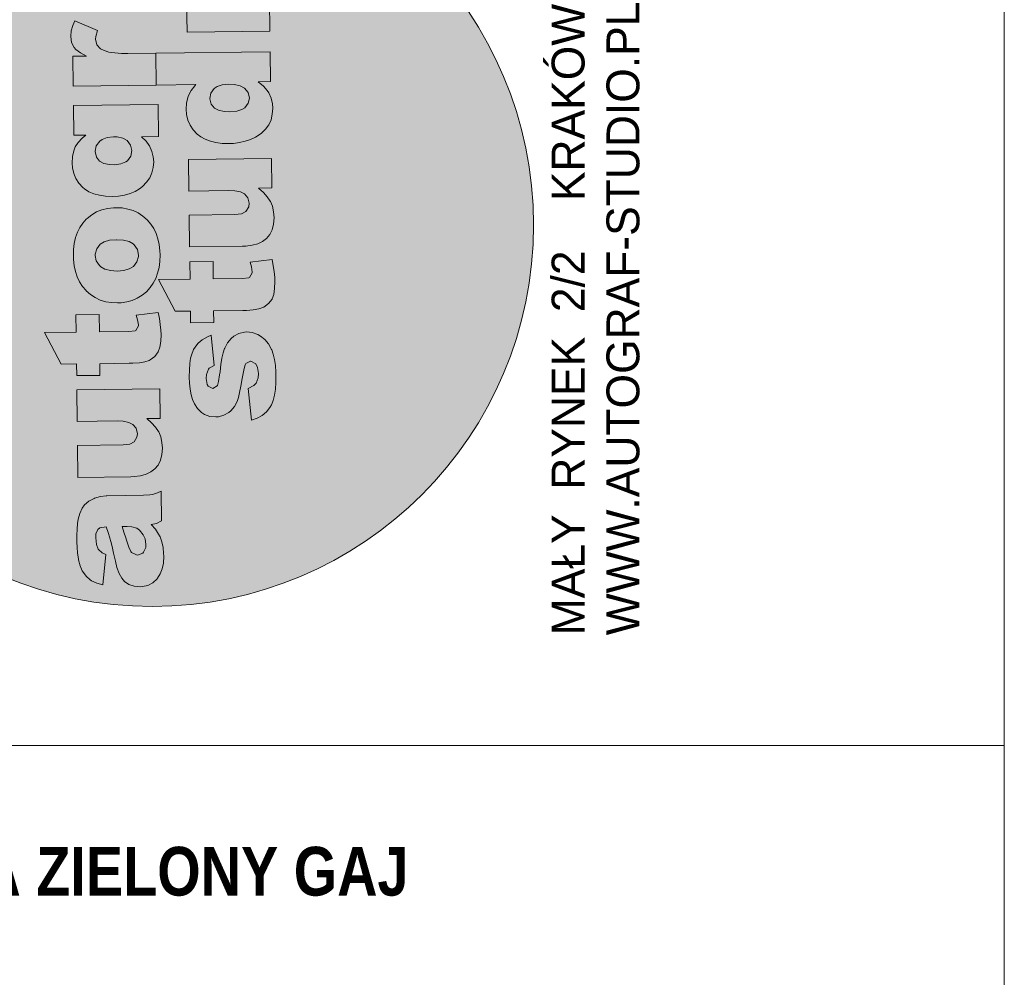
# Model space of a CAD drawing. Header units: millimetres. Extents: x -115268 to 140687, y -37779 to 24471.
# Tile 32 of 256: x 19131 to 21312, y -29858 to -27736. Entities that reach past the tile are written whole.
import ezdxf

# ---------------------------------------------------------------- set-up
doc = ezdxf.new("R2010")
doc.units = ezdxf.units.MM
doc.layers.get('0').update_dxf_attribs({"lineweight": 9})
for name, color, linetype, lineweight in [('A_CIENKA', 7, 'Continuous', 9), ('A_RAMKA', 7, 'Continuous', 9), ('Layer1', 7, 'Continuous', 9)]:
    doc.layers.add(name, color=color, linetype=linetype, lineweight=lineweight)
doc.styles.add('Arial', font='arial.ttf')

msp = doc.modelspace()

# ---------------------------------------------------------------- hatches: boundary and pattern name
at = {"true_color": 0x000000}
h = msp.add_hatch(color=18, dxfattribs=at)
h.dxf.hatch_style = 1
h.paths.add_polyline_path([(18579.47438, -28190.85537, 1), (20269.67495, -28190.85537, 1)])
at = {"true_color": 0xffffff}
h = msp.add_hatch(color=7, dxfattribs=at)
h.dxf.hatch_style = 1
h.paths.add_polyline_path([(19324.36688, -28790.68499), (19322.49318, -28790.70781), (19310.0773, -28792.39227), (19297.00704, -28796.2994), (19296.4981, -28796.47596), (19284.30856, -28802.75743), (19275.20582, -28810.70492), (19269.676, -28818.26818), (19264.19388, -28829.74917), (19260.77655, -28842.90863), (19259.35969, -28852.46614), (19258.48496, -28864.57247), (19257.97164, -28878.37801), (19257.98801, -28893.71036), (19258.29526, -28904.95048), (19259.47701, -28918.05393), (19261.32973, -28930.29741), (19261.69944, -28932.67797), (19265.27213, -28946.26339), (19269.99982, -28956.76823), (19270.69776, -28958.12263), (19278.66807, -28969.09907), (19287.62514, -28977.16734), (19290.71609, -28979.17404), (19301.85018, -28984.14929), (19315.69514, -28987.899), (19321.85953, -28920.53108), (19314.32531, -28917.38597), (19305.14864, -28909.48555), (19301.14949, -28898.63629), (19299.6084, -28884.00396), (19300.18395, -28875.3085), (19304.66064, -28865.20265), (19309.05204, -28862.08266), (19322.75224, -28859.5128), (19327.57698, -28872.41947), (19331.29926, -28884.29946), (19331.30133, -28884.46979), (19333.43872, -28892.11004), (19335.95827, -28903.15286), (19339.37098, -28917.59203), (19343.16794, -28935.60413), (19346.74892, -28949.87089), (19351.67599, -28962.75837), (19357.2533, -28973.08251), (19363.81943, -28980.66881), (19373.26676, -28987.0275), (19384.90149, -28991.14485), (19398.37673, -28992.514), (19403.142, -28992.11524), (19415.20477, -28989.41291), (19426.03784, -28983.65905), (19435.64121, -28974.85365), (19436.81697, -28973.47644), (19442.83499, -28964.03326), (19447.12682, -28952.73712), (19449.69455, -28939.75837), (19450.36575, -28924.92873), (19450.12281, -28918.96903), (19448.76657, -28905.52698), (19446.05802, -28892.95321), (19442.17163, -28881.58631), (19439.0309, -28875.49154), (19432.08676, -28864.84333), (19422.75998, -28854.39449), (19434.31381, -28851.86872), (19445.15103, -28846.45553), (19444.34822, -28780.53536), (19436.89491, -28784.03336), (19425.69627, -28787.74734), (19419.74695, -28788.84196), (19405.44699, -28789.69756)])
h.paths.add_polyline_path([(19379.38021, -28859.52255), (19390.6639, -28862.79237), (19396.50513, -28866.80991), (19404.97815, -28877.09878), (19409.0079, -28886.24923), (19410.86685, -28899.00372), (19410.43052, -28905.14205), (19405.79179, -28915.93132), (19403.94091, -28917.82784), (19392.40782, -28922.05698), (19390.36171, -28921.91153), (19379.21932, -28916.25493), (19377.83588, -28914.56817), (19372.77789, -28904.91915), (19367.64728, -28889.30837), (19366.21821, -28883.8742), (19362.3173, -28871.31494), (19358.25021, -28859.09844), (19369.49241, -28858.96153)], flags=16)
h.paths.add_polyline_path([(19384.84896, -28671.50338), (19375.10409, -28676.26552), (19360.4759, -28678.14729), (19259.46644, -28679.37743), (19260.32733, -28750.06702), (19377.17808, -28748.64395), (19385.01147, -28748.37819), (19399.12865, -28746.50265), (19411.52379, -28743.11483), (19422.02448, -28738.04646), (19430.4604, -28731.29962), (19437.85148, -28722.69152), (19443.17155, -28711.89395), (19446.42892, -28699.58824), (19447.45117, -28685.60614), (19446.43976, -28672.50061), (19443.7312, -28659.92684), (19439.18245, -28648.94472), (19432.40004, -28638.76963), (19423.59464, -28629.16626), (19412.74728, -28619.75811), (19442.38581, -28619.39716), (19441.58507, -28553.64732), (19257.96248, -28555.88356), (19258.81922, -28626.23248), (19347.22379, -28625.15585), (19360.51832, -28625.67539), (19373.15641, -28628.24726), (19382.06991, -28632.73847), (19389.15742, -28641.17024), (19392.03216, -28653.40127), (19391.10349, -28661.07885)])
h.paths.add_polyline_path([(19255.93783, -28389.63527), (19256.40872, -28428.30163), (19186.57082, -28429.15215), (19223.54094, -28499.23162), (19257.26754, -28498.82088), (19257.58285, -28524.71201), (19309.19477, -28524.08345), (19308.87946, -28498.19233), (19373.43694, -28497.40612), (19381.61308, -28497.30654), (19396.4199, -28496.10405), (19408.48889, -28493.91273), (19417.82212, -28490.90292), (19420.02405, -28489.85393), (19430.4957, -28482.40085), (19438.03845, -28472.25766), (19438.3729, -28471.7425), (19441.82964, -28461.81943), (19443.89051, -28449.18757), (19444.38101, -28433.50833), (19443.92624, -28424.14397), (19442.74864, -28411.38119), (19440.88554, -28398.28604), (19437.99628, -28384.86266), (19389.51265, -28390.56396), (19392.53699, -28401.08955), (19394.43126, -28413.82084), (19388.56277, -28424.47749), (19386.86771, -28425.17958), (19372.9188, -28426.88271), (19308.02064, -28427.67307), (19307.54975, -28389.00672)])
h.paths.add_polyline_path([(19281.10754, -28176.20635), (19278.91806, -28178.27735), (19271.18631, -28186.8896), (19264.48902, -28196.51141), (19259.16687, -28207.13865), (19255.22193, -28218.94164), (19252.30939, -28231.58387), (19250.60164, -28245.2336), (19250.26904, -28259.88875), (19250.5348, -28267.72215), (19251.89518, -28281.50487), (19254.77614, -28294.24691), (19258.66875, -28306.12482), (19263.91368, -28317.13445), (19270.50886, -28327.10547), (19279.08527, -28336.96077), (19288.4458, -28345.11571), (19298.74896, -28351.8047), (19309.88721, -28357.12063), (19321.85847, -28360.89315), (19334.49032, -28362.95402), (19347.95727, -28363.64182), (19355.78859, -28363.20572), (19368.54308, -28361.34678), (19380.59962, -28358.13344), (19391.78373, -28353.22711), (19402.26576, -28346.62571), (19411.87951, -28338.672), (19420.6229, -28329.19562), (19427.15193, -28319.74622), (19432.81475, -28309.11484), (19436.9321, -28297.4801), (19440.01705, -28285.00613), (19441.72895, -28271.69708), (19442.23604, -28257.38053), (19441.78127, -28248.01618), (19440.25055, -28234.23553), (19437.53785, -28221.32108), (19433.47491, -28209.44525), (19428.23205, -28198.60595), (19421.80929, -28188.8032), (19414.03421, -28179.86872), (19413.51697, -28179.36393), (19404.04683, -28171.13155), (19393.74159, -28164.27222), (19382.60542, -28159.12663), (19370.80658, -28155.52237), (19358.00231, -28153.29324), (19344.3671, -28152.77785), (19338.91634, -28152.84423), (19325.64877, -28154.53907), (19313.24948, -28157.58622), (19301.72054, -28162.15602), (19291.06403, -28168.41882)])
h.paths.add_polyline_path([(19300.99792, -28270.68518), (19298.63212, -28258.27759), (19298.59892, -28255.55221), (19301.86252, -28243.75751), (19309.91834, -28233.77843), (19318.70945, -28228.2198), (19330.59151, -28224.66786), (19345.94528, -28223.42095), (19361.42447, -28224.46272), (19373.55776, -28227.55183), (19382.6499, -28232.72231), (19385.23191, -28234.90557), (19392.1719, -28245.21311), (19394.53771, -28257.6207), (19394.57713, -28260.85709), (19391.14527, -28272.8242), (19383.08737, -28282.63294), (19373.95766, -28288.36606), (19361.90319, -28291.74974), (19346.92812, -28293.12464), (19332.26467, -28292.11069), (19320.13137, -28289.02158), (19310.69442, -28283.51458), (19307.93792, -28280.99272)], flags=16)
h.paths.add_polyline_path([(19250.29536, -27926.32037), (19251.09817, -27992.24054), (19278.18165, -27991.9107), (19269.91815, -27998.82581), (19261.00442, -28008.30425), (19254.47954, -28018.09433), (19251.01035, -28026.99538), (19248.43432, -28039.29279), (19247.75689, -28053.61142), (19248.39652, -28064.16605), (19251.10507, -28076.73982), (19255.67488, -28088.26876), (19262.27213, -28098.41011), (19270.90304, -28107.67489), (19275.20501, -28111.20009), (19284.64819, -28117.21811), (19295.6078, -28121.85476), (19307.91351, -28125.11213), (19321.56739, -28127.16055), (19336.39495, -28127.66142), (19350.18389, -28126.81204), (19363.61765, -28124.77446), (19375.84245, -28121.38871), (19386.86038, -28116.82513), (19396.66728, -28110.74304), (19403.24817, -28105.55205), (19412.33639, -28096.4122), (19419.36812, -28086.27523), (19424.34753, -28075.4818), (19427.26837, -28063.52092), (19428.13688, -28050.90358), (19427.15451, -28040.18276), (19424.10736, -28027.78347), (19419.02239, -28015.92009), (19418.32652, -28014.73603), (19411.22449, -28005.11191), (19400.88399, -27995.35687), (19439.03934, -27994.89219), (19438.17637, -27924.03227)])
h.paths.add_polyline_path([(19301.09315, -28040.69583), (19298.3091, -28027.93689), (19300.95647, -28015.48397), (19308.66955, -28005.3387), (19313.90434, -28001.52699), (19325.09676, -27997.30201), (19339.38634, -27995.59473), (19346.88529, -27995.84413), (19359.69578, -27998.58426), (19369.30308, -28004.08919), (19376.91819, -28013.87743), (19379.6226, -28026.11053), (19377.38932, -28038.57412), (19370.35551, -28048.54076), (19366.47097, -28051.31385), (19355.45096, -28055.7071), (19340.99104, -28057.41646), (19330.42397, -28057.03406), (19317.61555, -28054.46426), (19308.35723, -28049.63653)], flags=16)
h.paths.add_polyline_path([(19371.04081, -27811.04831), (19357.06908, -27810.87774), (19341.89463, -27809.87001), (19329.09243, -27807.81122), (19318.6625, -27804.70137), (19310.60898, -27800.88113), (19310.43449, -27800.54253), (19301.97807, -27791.61635), (19298.93506, -27779.55774), (19299.71207, -27773.41525), (19303.97486, -27759.73441), (19253.4601, -27738.54331), (19248.98341, -27748.64917), (19245.38745, -27761.12936), (19244.33615, -27772.72676), (19244.34652, -27773.57844), (19246.37996, -27786.67152), (19251.79315, -27797.50874), (19255.9393, -27802.22837), (19265.74183, -27809.77526), (19279.11726, -27816.93792), (19248.96773, -27817.3051), (19249.77053, -27883.22527), (19433.39313, -27880.98903), (19432.53224, -27810.29944)])
h.paths.add_polyline_path([(19309.03888, -27532.06961), (19307.16518, -27532.09242), (19294.74722, -27533.60655), (19281.67696, -27537.51368), (19281.16803, -27537.69024), (19268.97849, -27543.97171), (19259.87575, -27551.9192), (19254.348, -27559.65279), (19248.86381, -27570.96345), (19245.44648, -27584.12291), (19244.02962, -27593.68042), (19243.15696, -27605.95708), (19242.64157, -27619.59229), (19242.65793, -27634.92464), (19242.96518, -27646.16476), (19244.14693, -27659.26822), (19245.99966, -27671.51169), (19246.37145, -27674.06259), (19249.94413, -27687.64801), (19254.67182, -27698.15285), (19255.36769, -27699.33691), (19263.338, -27710.31335), (19272.29714, -27718.55196), (19275.38601, -27720.38832), (19286.52218, -27725.53391), (19300.36507, -27729.11328), (19306.53153, -27661.9157), (19298.99524, -27658.60025), (19289.82188, -27650.87882), (19285.81942, -27639.85057), (19284.2804, -27625.38857), (19284.85387, -27616.52279), (19289.33056, -27606.41693), (19293.72197, -27603.29694), (19307.48251, -27600.8885), (19312.24691, -27613.63376), (19315.97126, -27625.68407), (19315.97333, -27625.85441), (19318.10865, -27633.32432), (19320.62819, -27644.36714), (19324.04298, -27658.97665), (19327.83786, -27676.81841), (19331.41884, -27691.08517), (19336.34592, -27703.97265), (19341.92322, -27714.29679), (19348.48935, -27721.8831), (19357.93668, -27728.24178), (19369.57349, -27732.52947), (19383.04666, -27733.72828), (19387.814, -27733.49986), (19399.87469, -27730.62719), (19410.70776, -27724.87333), (19420.31114, -27716.06793), (19421.4869, -27714.69072), (19427.50491, -27705.24754), (19431.79882, -27694.12174), (19434.36447, -27680.97265), (19435.03568, -27666.14301), (19434.79274, -27660.18332), (19433.4365, -27646.74126), (19430.73002, -27634.33783), (19426.84364, -27622.97093), (19423.70083, -27616.70582), (19416.75876, -27606.22794), (19407.4299, -27595.60877), (19418.98374, -27593.083), (19429.82303, -27587.84015), (19429.01815, -27521.74964), (19421.56484, -27525.24764), (19410.3662, -27528.96162), (19404.41687, -27530.05624), (19390.11899, -27531.08218)])
h.paths.add_polyline_path([(19342.92221, -27600.48306), (19354.16441, -27600.34614), (19364.05222, -27600.90717), (19375.33591, -27604.17699), (19381.17505, -27608.02419), (19389.64808, -27618.31306), (19393.67783, -27627.46351), (19395.53678, -27640.218), (19395.10252, -27646.52667), (19390.46172, -27657.1456), (19388.61084, -27659.04212), (19377.07775, -27663.27126), (19375.03164, -27663.12581), (19363.88925, -27657.46922), (19362.50789, -27655.95278), (19357.44781, -27646.13343), (19352.31721, -27630.52265), (19350.88814, -27625.08848), (19346.98723, -27612.52923)], flags=16)
h.paths.add_polyline_path([(19243.62606, -27378.68896), (19244.03472, -27412.24523), (19239.60598, -27412.29916), (19227.84239, -27411.59062), (19217.14039, -27405.59576), (19214.31967, -27392.33408), (19214.58359, -27386.02748), (19216.11478, -27371.86882, 0.0136846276), (19171.62204, -27384.4997), (19170.58886, -27396.61461), (19170.05066, -27408.37611), (19169.83237, -27418.43011), (19170.48652, -27430.17709), (19172.34961, -27443.27225), (19175.54014, -27453.45509), (19181.10914, -27463.09788), (19189.56349, -27471.85372), (19198.6577, -27477.19454), (19211.81924, -27480.78221), (19224.1042, -27482.33622), (19236.54706, -27482.86613), (19244.89354, -27482.76448), (19245.21507, -27509.16662), (19296.82699, -27508.53806), (19296.50545, -27482.13593), (19428.51614, -27480.52824), (19427.65732, -27410.00899), (19295.64664, -27411.61667), (19295.23798, -27378.06041)])
h.paths.add_polyline_path([(19516.0711, -27479.63232), (19509.54415, -27489.25206), (19504.222, -27499.87929), (19500.10465, -27511.51403), (19497.19211, -27524.15626), (19495.6547, -27537.80391), (19495.15176, -27552.46113), (19495.41752, -27560.29453), (19496.94824, -27574.07518), (19499.66094, -27586.98963), (19503.72388, -27598.86546), (19508.96674, -27609.70476), (19515.56191, -27619.67577), (19524.07025, -27629.6366), (19533.49886, -27637.68602), (19543.80409, -27644.54535), (19554.94234, -27649.86127), (19566.74118, -27653.46554), (19579.54545, -27655.69466), (19593.01032, -27656.21213), (19600.84372, -27655.94637), (19613.59821, -27654.08742), (19625.65267, -27650.70375), (19636.83679, -27645.79742), (19647.32089, -27639.36636), (19656.7643, -27631.41471), (19665.50562, -27621.76801), (19672.20498, -27612.31653), (19677.69747, -27601.68722), (19681.98723, -27590.22075), (19685.07218, -27577.74678), (19686.782, -27564.26739), (19687.11876, -27549.95291), (19686.83641, -27540.75682), (19685.30569, -27526.97617), (19682.42265, -27514.0638), (19678.3597, -27502.18796), (19673.28718, -27491.3466), (19666.69201, -27481.37558), (19659.08934, -27472.60936), (19658.5721, -27472.10458), (19649.09988, -27463.70185), (19638.79672, -27457.01287), (19627.66055, -27451.86728), (19615.6893, -27448.09475), (19602.8871, -27446.03596), (19589.42016, -27445.34816), (19583.97147, -27445.58488), (19570.70183, -27447.10937), (19558.30254, -27450.15653), (19546.77567, -27454.89667), (19536.11916, -27461.15947), (19526.16059, -27468.77666), (19523.80285, -27471.02007)])
h.paths.add_polyline_path([(19543.51484, -27550.84998), (19543.65406, -27548.29286), (19546.91557, -27536.32782), (19554.9714, -27526.34874), (19563.59425, -27520.96252), (19575.64664, -27517.40851), (19590.87197, -27515.99667), (19606.47752, -27517.03303), (19618.61082, -27520.12214), (19627.70295, -27525.29262), (19630.28704, -27527.64621), (19637.22496, -27537.78342), (19639.59077, -27550.191), (19639.46192, -27553.59981), (19636.19833, -27565.3945), (19628.14043, -27575.20325), (19628.1425, -27575.37359), (19618.84038, -27580.93844), (19606.78799, -27584.49246), (19591.98117, -27585.69495), (19577.3198, -27584.85133), (19565.18443, -27581.59189), (19555.74747, -27576.08488), (19552.82064, -27573.5651), (19546.05098, -27563.25549)], flags=16)
h.paths.add_polyline_path([(19501.12987, -27693.61812), (19501.98661, -27763.96704), (19685.60921, -27761.73079), (19684.75247, -27691.38188)])
h.paths.add_polyline_path([(19432.53224, -27810.29944), (19433.39313, -27880.98903), (19521.62737, -27879.91447), (19518.93518, -27882.67304), (19510.88142, -27892.82246), (19505.05656, -27904.13727), (19503.5754, -27908.41435), (19500.6587, -27920.7159), (19499.80056, -27934.18492), (19500.8016, -27946.43877), (19503.84668, -27958.66772), (19508.75301, -27969.85184), (19515.69301, -27980.15938), (19524.66459, -27989.42001), (19532.40233, -27995.28843), (19542.52271, -28000.95747), (19553.64851, -28005.25138), (19566.12248, -28008.33634), (19579.94254, -28010.04201), (19594.94044, -28010.5408), (19604.64546, -28010.08189), (19618.08337, -28008.38498), (19630.65507, -28005.50609), (19642.5309, -28001.44314), (19653.71087, -27996.19614), (19664.02463, -27989.76716), (19667.23198, -27987.34303), (19676.15608, -27978.71627), (19683.19197, -27968.91997), (19688.1693, -27957.95621), (19690.91565, -27945.65673), (19691.77379, -27932.18771), (19691.14662, -27922.65509), (19688.43806, -27910.08132), (19683.52551, -27898.38619), (19679.70758, -27892.6404), (19671.247, -27883.37354), (19659.88241, -27873.46061), (19686.96589, -27873.13078), (19686.16308, -27807.2106)])
h.paths.add_polyline_path([(19580.06726, -27880.39529), (19594.69959, -27878.8542), (19607.48519, -27879.5503), (19619.95501, -27882.29458), (19629.35613, -27887.54035), (19637.34776, -27897.58568), (19640.05216, -27909.81878), (19637.63403, -27921.09209), (19629.74854, -27931.0691), (19623.4938, -27935.06359), (19611.95449, -27938.78172), (19596.97942, -27940.15662), (19584.36623, -27939.62878), (19571.72607, -27936.88657), (19562.64016, -27932.2271), (19555.2099, -27923.62915), (19552.03957, -27911.23498), (19554.90496, -27898.5897), (19562.4477, -27888.44651), (19568.53003, -27884.28375)], flags=16)
h.paths.add_polyline_path([(19505.41565, -28045.53304), (19506.27239, -28115.88196), (19594.50663, -28114.8074), (19607.9715, -28115.32487), (19620.60751, -28117.72641), (19629.52101, -28122.21762), (19636.43818, -28130.65146), (19639.31293, -28142.88248), (19638.55667, -28150.72833), (19632.37869, -28161.02526), (19632.20835, -28161.02734), (19622.55726, -28165.915), (19607.92701, -28167.62643), (19506.91754, -28168.85657), (19507.77843, -28239.54616), (19624.62918, -28238.1231), (19632.29224, -28237.85941), (19646.57975, -28235.98179), (19658.80455, -28232.59604), (19669.30525, -28227.52768), (19677.91358, -28220.9491), (19685.13224, -28212.17274), (19690.62265, -28201.37309), (19693.88002, -28189.06739), (19694.73401, -28175.2577), (19693.89086, -28161.97976), (19691.01197, -28149.40806), (19686.6208, -28138.55839), (19686.27183, -28137.88119), (19679.6808, -28128.25085), (19671.04782, -28118.81574), (19660.02805, -28109.23933), (19689.83691, -28108.8763), (19689.03825, -28043.2968)])
h.paths.add_polyline_path([(19560.09128, -28310.46095), (19559.62038, -28271.7946), (19508.1788, -28272.42108), (19508.6497, -28311.08743), (19438.64145, -28311.94002), (19475.78191, -28382.01742), (19509.50851, -28381.60669), (19509.82383, -28407.49781), (19561.26541, -28406.87133), (19560.95009, -28380.98021), (19625.67791, -28380.19192), (19633.68372, -28380.09442), (19648.66087, -28378.88985), (19660.72986, -28376.69853), (19670.0631, -28373.68872), (19672.26502, -28372.63973), (19682.73668, -28365.18666), (19690.24529, -28355.08936), (19693.90236, -28344.77764), (19695.96115, -28331.97545), (19696.45164, -28316.2962), (19696.16721, -28306.92978), (19694.98961, -28294.167), (19692.95825, -28281.24425), (19690.23725, -28267.64846), (19641.58329, -28273.35184), (19644.77796, -28283.87535), (19646.63625, -28296.36476), (19640.63341, -28307.26537), (19638.93834, -28307.96746), (19625.15977, -28309.66852)])
h.paths.add_polyline_path([(19605.4194, -28437.33942), (19599.68605, -28442.17937), (19591.62607, -28451.81778), (19585.46884, -28463.81808), (19585.14061, -28464.84425), (19582.02039, -28474.4225), (19579.26781, -28486.21097), (19577.0532, -28500.20759), (19575.03382, -28516.24618), (19574.26512, -28523.07001), (19571.8864, -28537.57971), (19569.09188, -28546.8824), (19559.13169, -28553.40832), (19548.67479, -28548.08409), (19546.58511, -28544.36159), (19544.20478, -28530.76165), (19544.95067, -28522.06412), (19549.5811, -28510.5935), (19551.2575, -28508.35838), (19562.42294, -28501.91902), (19555.13698, -28435.226), (19547.34092, -28438.55781), (19535.83688, -28445.17166), (19526.72999, -28452.77848), (19523.53509, -28456.22462), (19516.50958, -28466.8726), (19511.54885, -28479.19905), (19509.7602, -28486.20566), (19508.02548, -28497.64101), (19507.1715, -28511.45071), (19507.02997, -28527.80715), (19507.53245, -28541.08923), (19508.89283, -28554.87196), (19511.08415, -28566.94095), (19514.10641, -28577.2962), (19518.31065, -28586.78525), (19525.42513, -28597.43139), (19534.04775, -28606.01482), (19540.74687, -28610.533), (19552.38368, -28614.82068), (19565.51825, -28616.19398), (19571.64621, -28615.77863), (19583.87309, -28612.56321), (19594.8682, -28606.12593), (19598.74445, -28602.67149), (19607.31543, -28593.02686), (19613.14029, -28581.71205), (19615.76195, -28573.16204), (19618.52076, -28561.88458), (19621.2443, -28547.71139), (19624.27532, -28530.80868), (19625.54674, -28523.29728), (19628.43439, -28508.61102), (19631.06227, -28500.57202), (19632.56418, -28497.9983), (19643.06606, -28492.23195), (19654.03279, -28498.24793), (19658.39285, -28506.54255), (19660.4325, -28520.14664), (19659.69906, -28529.86619), (19655.23482, -28540.99406), (19649.68425, -28546.85395), (19637.66712, -28553.30368), (19644.99042, -28623.06276), (19657.03866, -28619.16808), (19668.20826, -28613.06939), (19677.65167, -28605.11775), (19685.53716, -28595.14075), (19688.87129, -28589.13748), (19692.67078, -28579.3806), (19695.59992, -28568.10106), (19697.65456, -28554.95819), (19698.8347, -28539.952), (19698.97416, -28523.42522), (19698.89118, -28516.61177), (19697.86109, -28501.97321), (19695.998, -28488.87806), (19693.12948, -28477.15804), (19689.60036, -28467.14968), (19689.25139, -28466.47248), (19682.45892, -28454.28917), (19674.50313, -28444.50508), (19665.04335, -28437.12438), (19658.52701, -28433.62614), (19646.37919, -28429.34468), (19634.0963, -28427.96101), (19629.16069, -28428.36185), (19616.75933, -28431.23866)])

# ---------------------------------------------------------------- linework, layer by layer
at = {"color": 7, "lineweight": 0}
for p, q in [((19501.12987, -27693.61812), (19501.98661, -27763.96704)), ((19685.60921, -27761.73079), (19684.75247, -27691.38188)), ((19253.4601, -27738.54331), (19248.98341, -27748.64917)), ((19303.97486, -27759.73441), (19253.4601, -27738.54331)), ((19245.38745, -27761.12936), (19244.33615, -27772.72676)), ((19248.98341, -27748.64917), (19245.38745, -27761.12936)), ((19299.71207, -27773.41525), (19303.97486, -27759.73441)), ((19501.98661, -27763.96704), (19685.60921, -27761.73079)), ((19244.33615, -27772.72676), (19244.34652, -27773.57844)), ((19244.34652, -27773.57844), (19246.37996, -27786.67152)), ((19246.37996, -27786.67152), (19251.79315, -27797.50874)), ((19298.93506, -27779.55774), (19299.71207, -27773.41525)), ((19301.97807, -27791.61635), (19298.93506, -27779.55774)), ((19251.79315, -27797.50874), (19255.9393, -27802.22837)), ((19255.9393, -27802.22837), (19265.74183, -27809.77526)), ((19310.43449, -27800.54253), (19301.97807, -27791.61635)), ((19310.60898, -27800.88113), (19310.43449, -27800.54253)), ((19318.6625, -27804.70137), (19310.60898, -27800.88113)), ((19329.09243, -27807.81122), (19318.6625, -27804.70137)), ((19341.89463, -27809.87001), (19329.09243, -27807.81122)), ((19686.16308, -27807.2106), (19432.53224, -27810.29944)), ((19686.96589, -27873.13078), (19686.16308, -27807.2106)), ((19279.11726, -27816.93792), (19248.96773, -27817.3051)), ((19248.96773, -27817.3051), (19249.77053, -27883.22527)), ((19265.74183, -27809.77526), (19279.11726, -27816.93792)), ((19357.06908, -27810.87774), (19341.89463, -27809.87001)), ((19371.04081, -27811.04831), (19357.06908, -27810.87774)), ((19432.53224, -27810.29944), (19371.04081, -27811.04831)), ((19433.39313, -27880.98903), (19432.53224, -27810.29944)), ((19432.53224, -27810.29944), (19433.39313, -27880.98903)), ((19659.88241, -27873.46061), (19686.96589, -27873.13078)), ((19671.247, -27883.37354), (19659.88241, -27873.46061)), ((19249.77053, -27883.22527), (19433.39313, -27880.98903)), ((19433.39313, -27880.98903), (19521.62737, -27879.91447)), ((19510.88142, -27892.82246), (19505.05656, -27904.13727)), ((19518.93518, -27882.67304), (19510.88142, -27892.82246)), ((19521.62737, -27879.91447), (19518.93518, -27882.67304)), ((19554.90496, -27898.5897), (19562.4477, -27888.44651)), ((19562.4477, -27888.44651), (19568.53003, -27884.28375)), ((19568.53003, -27884.28375), (19580.06726, -27880.39529)), ((19580.06726, -27880.39529), (19594.69959, -27878.8542)), ((19594.69959, -27878.8542), (19607.48519, -27879.5503)), ((19607.48519, -27879.5503), (19619.95501, -27882.29458)), ((19619.95501, -27882.29458), (19629.21748, -27887.46299)), ((19629.21748, -27887.46299), (19629.5623, -27887.79952)), ((19629.5623, -27887.79952), (19637.34776, -27897.58568)), ((19679.70758, -27892.6404), (19671.247, -27883.37354)), ((19683.52551, -27898.38619), (19679.70758, -27892.6404)), ((19503.5754, -27908.41435), (19500.6587, -27920.7159)), ((19505.05656, -27904.13727), (19503.5754, -27908.41435)), ((19552.15653, -27910.71885), (19554.90496, -27898.5897)), ((19552.16897, -27911.74087), (19552.15653, -27910.71885)), ((19555.2099, -27923.62915), (19552.16897, -27911.74087)), ((19637.34776, -27897.58568), (19640.05216, -27909.81878)), ((19640.05216, -27909.81878), (19637.63403, -27921.09209)), ((19688.43806, -27910.08132), (19683.52551, -27898.38619)), ((19691.14662, -27922.65509), (19688.43806, -27910.08132)), ((19438.17637, -27924.03227), (19250.29536, -27926.32037)), ((19250.29536, -27926.32037), (19251.09817, -27992.24054)), ((19439.03934, -27994.89219), (19438.17637, -27924.03227)), ((19500.6587, -27920.7159), (19499.80056, -27934.18492)), ((19499.80056, -27934.18492), (19500.8016, -27946.43877)), ((19562.64016, -27932.2271), (19555.2099, -27923.62915)), ((19571.72607, -27936.88657), (19562.64016, -27932.2271)), ((19584.36623, -27939.62878), (19571.72607, -27936.88657)), ((19611.95449, -27938.78172), (19596.97942, -27940.15662)), ((19623.4938, -27935.06359), (19611.95449, -27938.78172)), ((19629.74854, -27931.0691), (19623.4938, -27935.06359)), ((19637.63403, -27921.09209), (19629.74854, -27931.0691)), ((19690.91565, -27945.65673), (19691.77379, -27932.18771)), ((19691.77379, -27932.18771), (19691.14662, -27922.65509)), ((19500.8016, -27946.43877), (19503.84668, -27958.66772)), ((19503.84668, -27958.66772), (19508.75301, -27969.85184)), ((19596.97942, -27940.15662), (19584.36623, -27939.62878)), ((19683.19197, -27968.91997), (19688.1693, -27957.95621)), ((19688.1693, -27957.95621), (19690.91565, -27945.65673)), ((19508.75301, -27969.85184), (19515.69301, -27980.15938)), ((19515.69301, -27980.15938), (19524.66459, -27989.42001)), ((19667.23198, -27987.34303), (19676.15608, -27978.71627)), ((19676.15608, -27978.71627), (19683.19197, -27968.91997)), ((19251.09817, -27992.24054), (19278.18165, -27991.9107)), ((19269.91815, -27998.82581), (19261.00442, -28008.30425)), ((19278.18165, -27991.9107), (19269.91815, -27998.82581)), ((19308.66955, -28005.3387), (19313.90434, -28001.52699)), ((19313.90434, -28001.52699), (19325.09676, -27997.30201)), ((19325.09676, -27997.30201), (19339.38634, -27995.59473)), ((19339.38634, -27995.59473), (19346.88529, -27995.84413)), ((19346.88529, -27995.84413), (19359.69578, -27998.58426)), ((19359.69578, -27998.58426), (19369.30308, -28004.08919)), ((19369.30308, -28004.08919), (19376.91819, -28013.87743)), ((19400.88399, -27995.35687), (19439.03934, -27994.89219)), ((19411.22449, -28005.11191), (19400.88399, -27995.35687)), ((19524.66459, -27989.42001), (19532.40233, -27995.28843)), ((19532.40233, -27995.28843), (19542.52271, -28000.95747)), ((19542.52271, -28000.95747), (19553.64851, -28005.25138)), ((19630.65507, -28005.50609), (19642.5309, -28001.44314)), ((19642.5309, -28001.44314), (19653.71087, -27996.19614)), ((19653.71087, -27996.19614), (19664.02463, -27989.76716)), ((19664.02463, -27989.76716), (19667.23198, -27987.34303)), ((19254.47954, -28018.09433), (19251.01035, -28026.99538)), ((19261.00442, -28008.30425), (19254.47954, -28018.09433)), ((19298.37838, -28027.61104), (19300.95647, -28015.48397)), ((19300.95647, -28015.48397), (19308.66955, -28005.3387)), ((19376.91819, -28013.87743), (19379.6226, -28026.11053)), ((19379.6226, -28026.11053), (19377.38932, -28038.57412)), ((19418.32652, -28014.73603), (19411.22449, -28005.11191)), ((19419.02239, -28015.92009), (19418.32652, -28014.73603)), ((19424.10736, -28027.78347), (19419.02239, -28015.92009)), ((19553.64851, -28005.25138), (19566.12248, -28008.33634)), ((19566.12248, -28008.33634), (19579.94254, -28010.04201)), ((19579.94254, -28010.04201), (19594.94044, -28010.5408)), ((19594.94044, -28010.5408), (19604.64546, -28010.08189)), ((19604.64546, -28010.08189), (19618.08337, -28008.38498)), ((19618.08337, -28008.38498), (19630.65507, -28005.50609)), ((19248.43432, -28039.29279), (19247.75689, -28053.61142)), ((19251.01035, -28026.99538), (19248.43432, -28039.29279)), ((19298.38667, -28028.29239), (19298.37838, -28027.61104)), ((19301.09315, -28040.69583), (19298.38667, -28028.29239)), ((19308.35723, -28049.63653), (19301.09315, -28040.69583)), ((19370.35551, -28048.54076), (19366.47097, -28051.31385)), ((19377.38932, -28038.57412), (19370.35551, -28048.54076)), ((19427.15451, -28040.18276), (19424.10736, -28027.78347)), ((19428.13688, -28050.90358), (19427.15451, -28040.18276)), ((19689.03825, -28043.2968), (19505.41565, -28045.53304)), ((19505.41565, -28045.53304), (19506.27239, -28115.88196)), ((19689.83691, -28108.8763), (19689.03825, -28043.2968)), ((19247.75689, -28053.61142), (19248.39652, -28064.16605)), ((19248.39652, -28064.16605), (19251.10507, -28076.73982)), ((19317.61555, -28054.46426), (19308.35723, -28049.63653)), ((19330.42397, -28057.03406), (19317.61555, -28054.46426)), ((19340.99104, -28057.41646), (19330.42397, -28057.03406)), ((19355.45096, -28055.7071), (19340.99104, -28057.41646)), ((19366.47097, -28051.31385), (19355.45096, -28055.7071)), ((19424.34753, -28075.4818), (19427.26837, -28063.52092)), ((19427.26837, -28063.52092), (19428.13688, -28050.90358)), ((19251.10507, -28076.73982), (19255.67488, -28088.26876)), ((19255.67488, -28088.26876), (19262.27213, -28098.41011)), ((19412.33639, -28096.4122), (19419.36812, -28086.27523)), ((19419.36812, -28086.27523), (19424.34753, -28075.4818)), ((19262.27213, -28098.41011), (19270.90304, -28107.67489)), ((19270.90304, -28107.67489), (19275.20501, -28111.20009)), ((19275.20501, -28111.20009), (19284.64819, -28117.21811)), ((19386.86038, -28116.82513), (19396.66728, -28110.74304)), ((19396.66728, -28110.74304), (19403.24817, -28105.55205)), ((19403.24817, -28105.55205), (19412.33639, -28096.4122)), ((19660.02805, -28109.23933), (19689.83691, -28108.8763)), ((19671.04782, -28118.81574), (19660.02805, -28109.23933)), ((19284.64819, -28117.21811), (19295.6078, -28121.85476)), ((19295.6078, -28121.85476), (19307.91351, -28125.11213)), ((19307.91351, -28125.11213), (19321.56739, -28127.16055)), ((19321.56739, -28127.16055), (19336.39495, -28127.66142)), ((19336.39495, -28127.66142), (19350.18389, -28126.81204)), ((19350.18389, -28126.81204), (19363.61765, -28124.77446)), ((19363.61765, -28124.77446), (19375.84245, -28121.38871)), ((19375.84245, -28121.38871), (19386.86038, -28116.82513)), ((19506.27239, -28115.88196), (19594.50663, -28114.8074)), ((19594.50663, -28114.8074), (19607.9715, -28115.32487)), ((19607.9715, -28115.32487), (19620.60751, -28117.72641)), ((19620.60751, -28117.72641), (19629.52101, -28122.21762)), ((19629.52101, -28122.21762), (19636.43818, -28130.65146)), ((19636.43818, -28130.65146), (19639.31293, -28142.88248)), ((19679.6808, -28128.25085), (19671.04782, -28118.81574)), ((19686.27183, -28137.88119), (19679.6808, -28128.25085)), ((19313.24948, -28157.58622), (19301.72054, -28162.15602)), ((19325.64877, -28154.53907), (19313.24948, -28157.58622)), ((19338.91634, -28152.84423), (19325.64877, -28154.53907)), ((19344.3671, -28152.77785), (19338.91634, -28152.84423)), ((19358.00231, -28153.29324), (19344.3671, -28152.77785)), ((19370.80658, -28155.52237), (19358.00231, -28153.29324)), ((19382.60542, -28159.12663), (19370.80658, -28155.52237)), ((19638.55667, -28150.72833), (19632.37869, -28161.02526)), ((19639.31293, -28142.88248), (19638.55667, -28150.72833)), ((19686.6208, -28138.55839), (19686.27183, -28137.88119)), ((19691.01197, -28149.40806), (19686.6208, -28138.55839)), ((19693.89086, -28161.97976), (19691.01197, -28149.40806)), ((19278.91806, -28178.27735), (19271.18631, -28186.8896)), ((19281.10754, -28176.20635), (19278.91806, -28178.27735)), ((19291.06403, -28168.41882), (19281.10754, -28176.20635)), ((19301.72054, -28162.15602), (19291.06403, -28168.41882)), ((19393.74159, -28164.27222), (19382.60542, -28159.12663)), ((19404.04683, -28171.13155), (19393.74159, -28164.27222)), ((19413.51697, -28179.36393), (19404.04683, -28171.13155)), ((19414.03421, -28179.86872), (19413.51697, -28179.36393)), ((19607.92701, -28167.62643), (19506.91754, -28168.85657)), ((19506.91754, -28168.85657), (19507.77843, -28239.54616)), ((19622.55726, -28165.915), (19607.92701, -28167.62643)), ((19632.20835, -28161.02734), (19622.55726, -28165.915)), ((19632.37869, -28161.02526), (19632.20835, -28161.02734)), ((19693.88002, -28189.06739), (19694.73401, -28175.2577)), ((19694.73401, -28175.2577), (19693.89086, -28161.97976)), ((19264.48902, -28196.51141), (19259.16687, -28207.13865)), ((19271.18631, -28186.8896), (19264.48902, -28196.51141)), ((19421.80929, -28188.8032), (19414.03421, -28179.86872)), ((19428.23205, -28198.60595), (19421.80929, -28188.8032)), ((19433.47491, -28209.44525), (19428.23205, -28198.60595)), ((19690.62265, -28201.37309), (19693.88002, -28189.06739)), ((19255.22193, -28218.94164), (19252.30939, -28231.58387)), ((19259.16687, -28207.13865), (19255.22193, -28218.94164)), ((19437.53785, -28221.32108), (19433.47491, -28209.44525)), ((19440.25055, -28234.23553), (19437.53785, -28221.32108)), ((19669.30525, -28227.52768), (19677.91358, -28220.9491)), ((19677.91358, -28220.9491), (19685.13224, -28212.17274)), ((19685.13224, -28212.17274), (19690.62265, -28201.37309)), ((19252.30939, -28231.58387), (19250.60164, -28245.2336)), ((19298.59892, -28255.55221), (19301.86252, -28243.75751)), ((19301.86252, -28243.75751), (19309.91834, -28233.77843)), ((19309.91834, -28233.77843), (19318.70945, -28228.2198)), ((19318.70945, -28228.2198), (19330.59151, -28224.66786)), ((19330.59151, -28224.66786), (19345.39833, -28223.46537)), ((19345.39833, -28223.46537), (19346.42034, -28223.45292)), ((19346.42034, -28223.45292), (19361.42447, -28224.46272)), ((19361.42447, -28224.46272), (19373.55776, -28227.55183)), ((19373.55776, -28227.55183), (19382.6499, -28232.72231)), ((19382.6499, -28232.72231), (19385.23191, -28234.90557)), ((19385.23191, -28234.90557), (19392.1719, -28245.21311)), ((19441.78127, -28248.01618), (19440.25055, -28234.23553)), ((19507.77843, -28239.54616), (19624.62918, -28238.1231)), ((19624.62918, -28238.1231), (19632.29224, -28237.85941)), ((19632.29224, -28237.85941), (19646.57975, -28235.98179)), ((19646.57975, -28235.98179), (19658.80455, -28232.59604)), ((19658.80455, -28232.59604), (19669.30525, -28227.52768)), ((19250.60164, -28245.2336), (19250.26904, -28259.88875)), ((19250.26904, -28259.88875), (19250.5348, -28267.72215)), ((19298.63212, -28258.27759), (19298.59892, -28255.55221)), ((19300.99792, -28270.68518), (19298.63212, -28258.27759)), ((19394.57713, -28260.85709), (19391.14527, -28272.8242)), ((19392.1719, -28245.21311), (19394.53771, -28257.6207)), ((19394.53771, -28257.6207), (19394.57713, -28260.85709)), ((19441.72895, -28271.69708), (19442.23604, -28257.38053)), ((19442.23604, -28257.38053), (19441.78127, -28248.01618)), ((19250.5348, -28267.72215), (19251.89518, -28281.50487)), ((19251.89518, -28281.50487), (19254.77614, -28294.24691)), ((19307.93792, -28280.99272), (19300.99792, -28270.68518)), ((19310.69442, -28283.51458), (19307.93792, -28280.99272)), ((19320.13137, -28289.02158), (19310.69442, -28283.51458)), ((19373.95766, -28288.36606), (19361.90319, -28291.74974)), ((19383.08737, -28282.63294), (19373.95766, -28288.36606)), ((19391.14527, -28272.8242), (19383.08737, -28282.63294)), ((19383.08737, -28282.63294), (19383.08737, -28282.63294)), ((19436.9321, -28297.4801), (19440.01705, -28285.00613)), ((19440.01705, -28285.00613), (19441.72895, -28271.69708)), ((19559.62038, -28271.7946), (19508.1788, -28272.42108)), ((19508.1788, -28272.42108), (19508.6497, -28311.08743)), ((19560.09128, -28310.46095), (19559.62038, -28271.7946)), ((19690.23725, -28267.64846), (19641.58329, -28273.35184)), ((19641.58329, -28273.35184), (19644.77796, -28283.87535)), ((19644.77796, -28283.87535), (19646.4479, -28295.09888)), ((19692.95825, -28281.24425), (19690.23725, -28267.64846)), ((19694.98961, -28294.167), (19692.95825, -28281.24425)), ((19254.77614, -28294.24691), (19258.66875, -28306.12482)), ((19258.66875, -28306.12482), (19263.91368, -28317.13445)), ((19332.26467, -28292.11069), (19320.13137, -28289.02158)), ((19346.92812, -28293.12464), (19332.26467, -28292.11069)), ((19361.90319, -28291.74974), (19346.92812, -28293.12464)), ((19427.15193, -28319.74622), (19432.81475, -28309.11484)), ((19432.81475, -28309.11484), (19436.9321, -28297.4801)), ((19625.15977, -28309.66852), (19560.09128, -28310.46095)), ((19638.93834, -28307.96746), (19625.15977, -28309.66852)), ((19640.63341, -28307.26537), (19638.93834, -28307.96746)), ((19646.30038, -28296.97466), (19640.63341, -28307.26537)), ((19646.4479, -28295.09888), (19646.30038, -28296.97466)), ((19696.16721, -28306.92978), (19694.98961, -28294.167)), ((19696.45164, -28316.2962), (19696.16721, -28306.92978)), ((19263.91368, -28317.13445), (19270.50886, -28327.10547)), ((19270.50886, -28327.10547), (19278.28394, -28336.03994)), ((19411.87951, -28338.672), (19420.6229, -28329.19562)), ((19420.6229, -28329.19562), (19427.15193, -28319.74622)), ((19508.6497, -28311.08743), (19438.64145, -28311.94002)), ((19438.64145, -28311.94002), (19475.78191, -28382.01742)), ((19693.90236, -28344.77764), (19695.96115, -28331.97545)), ((19695.96115, -28331.97545), (19696.45164, -28316.2962)), ((19278.28394, -28336.03994), (19278.80325, -28336.71507)), ((19278.80325, -28336.71507), (19288.4458, -28345.11571)), ((19288.4458, -28345.11571), (19298.74896, -28351.8047)), ((19298.74896, -28351.8047), (19309.88721, -28357.12063)), ((19380.59962, -28358.13344), (19391.78373, -28353.22711)), ((19391.78373, -28353.22711), (19402.26576, -28346.62571)), ((19402.26576, -28346.62571), (19411.87951, -28338.672)), ((19690.44353, -28354.53038), (19693.90236, -28344.77764)), ((19309.88721, -28357.12063), (19321.85847, -28360.89315)), ((19321.85847, -28360.89315), (19334.49032, -28362.95402)), ((19334.49032, -28362.95402), (19347.95727, -28363.64182)), ((19347.95727, -28363.64182), (19355.78859, -28363.20572)), ((19355.78859, -28363.20572), (19368.54308, -28361.34678)), ((19368.54308, -28361.34678), (19380.59962, -28358.13344)), ((19660.72986, -28376.69853), (19670.0631, -28373.68872)), ((19670.0631, -28373.68872), (19672.26502, -28372.63973)), ((19672.26502, -28372.63973), (19682.73668, -28365.18666)), ((19682.73668, -28365.18666), (19690.27942, -28355.04346)), ((19690.27942, -28355.04346), (19690.44353, -28354.53038)), ((19307.54975, -28389.00672), (19255.93783, -28389.63527)), ((19255.93783, -28389.63527), (19256.40872, -28428.30163)), ((19308.02064, -28427.67307), (19307.54975, -28389.00672)), ((19437.99628, -28384.86266), (19389.51265, -28390.56396)), ((19389.51265, -28390.56396), (19392.53699, -28401.08955)), ((19440.88554, -28398.28604), (19437.99628, -28384.86266)), ((19475.78191, -28382.01742), (19509.50851, -28381.60669)), ((19509.50851, -28381.60669), (19509.82383, -28407.49781)), ((19560.95009, -28380.98021), (19625.67791, -28380.19192)), ((19561.26541, -28406.87133), (19560.95009, -28380.98021)), ((19625.67791, -28380.19192), (19633.68372, -28380.09442)), ((19633.68372, -28380.09442), (19648.66087, -28378.88985)), ((19648.66087, -28378.88985), (19660.72986, -28376.69853)), ((19394.22974, -28414.18678), (19388.56277, -28424.47749)), ((19392.53699, -28401.08955), (19394.20693, -28412.31308)), ((19394.20693, -28412.31308), (19394.22974, -28414.18678)), ((19442.74864, -28411.38119), (19440.88554, -28398.28604)), ((19443.92624, -28424.14397), (19442.74864, -28411.38119)), ((19509.82383, -28407.49781), (19561.26541, -28406.87133)), ((19256.40872, -28428.30163), (19186.57082, -28429.15215)), ((19186.57082, -28429.15215), (19223.54094, -28499.23162)), ((19372.9188, -28426.88271), (19308.02064, -28427.67307)), ((19386.86771, -28425.17958), (19372.9188, -28426.88271)), ((19388.56277, -28424.47749), (19386.86771, -28425.17958)), ((19443.89051, -28449.18757), (19444.38101, -28433.50833)), ((19444.38101, -28433.50833), (19443.92624, -28424.14397)), ((19547.34092, -28438.55781), (19535.83688, -28445.17166)), ((19555.13698, -28435.226), (19547.34092, -28438.55781)), ((19562.42294, -28501.91902), (19555.13698, -28435.226)), ((19605.4194, -28437.33942), (19599.68605, -28442.17937)), ((19616.75933, -28431.23866), (19605.4194, -28437.33942)), ((19629.16069, -28428.36185), (19616.75933, -28431.23866)), ((19634.0963, -28427.96101), (19629.16069, -28428.36185)), ((19646.37919, -28429.34468), (19634.0963, -28427.96101)), ((19658.52701, -28433.62614), (19646.37919, -28429.34468)), ((19665.04335, -28437.12438), (19658.52701, -28433.62614)), ((19674.50313, -28444.50508), (19665.04335, -28437.12438)), ((19438.3729, -28471.7425), (19441.82964, -28461.81943)), ((19441.82964, -28461.81943), (19443.89051, -28449.18757)), ((19523.53509, -28456.22462), (19516.50958, -28466.8726)), ((19526.72999, -28452.77848), (19523.53509, -28456.22462)), ((19535.83688, -28445.17166), (19526.72999, -28452.77848)), ((19591.62607, -28451.81778), (19585.46884, -28463.81808)), ((19599.68605, -28442.17937), (19591.62607, -28451.81778)), ((19682.45892, -28454.28917), (19674.50313, -28444.50508)), ((19689.25139, -28466.47248), (19682.45892, -28454.28917)), ((19420.02405, -28489.85393), (19430.4957, -28482.40085)), ((19430.4957, -28482.40085), (19438.03845, -28472.25766)), ((19438.03845, -28472.25766), (19438.3729, -28471.7425)), ((19511.54885, -28479.19905), (19509.7602, -28486.20566)), ((19516.50958, -28466.8726), (19511.54885, -28479.19905)), ((19582.02039, -28474.4225), (19579.26781, -28486.21097)), ((19585.14061, -28464.84425), (19582.02039, -28474.4225)), ((19585.46884, -28463.81808), (19585.14061, -28464.84425)), ((19689.60036, -28467.14968), (19689.25139, -28466.47248)), ((19693.12948, -28477.15804), (19689.60036, -28467.14968)), ((19695.998, -28488.87806), (19693.12948, -28477.15804)), ((19223.54094, -28499.23162), (19257.26754, -28498.82088)), ((19257.26754, -28498.82088), (19257.58285, -28524.71201)), ((19308.87946, -28498.19233), (19373.43694, -28497.40612)), ((19309.19477, -28524.08345), (19308.87946, -28498.19233)), ((19373.43694, -28497.40612), (19381.61308, -28497.30654)), ((19381.61308, -28497.30654), (19396.4199, -28496.10405)), ((19396.4199, -28496.10405), (19408.48889, -28493.91273)), ((19408.48889, -28493.91273), (19417.82212, -28490.90292)), ((19417.82212, -28490.90292), (19420.02405, -28489.85393)), ((19508.02548, -28497.64101), (19507.1715, -28511.45071)), ((19509.7602, -28486.20566), (19508.02548, -28497.64101)), ((19551.2575, -28508.35838), (19562.42294, -28501.91902)), ((19577.0532, -28500.20759), (19575.03382, -28516.24618)), ((19579.26781, -28486.21097), (19577.0532, -28500.20759)), ((19628.43439, -28508.61102), (19631.06227, -28500.57202)), ((19631.06227, -28500.57202), (19632.56418, -28497.9983)), ((19632.56418, -28497.9983), (19642.71798, -28492.42307)), ((19642.71798, -28492.42307), (19643.39933, -28492.41477)), ((19643.39933, -28492.41477), (19654.03279, -28498.24793)), ((19654.03279, -28498.24793), (19658.39285, -28506.54255)), ((19658.39285, -28506.54255), (19660.4325, -28520.14664)), ((19697.86109, -28501.97321), (19695.998, -28488.87806)), ((19698.89118, -28516.61177), (19697.86109, -28501.97321)), ((19257.58285, -28524.71201), (19309.19477, -28524.08345)), ((19507.1715, -28511.45071), (19507.02997, -28527.80715)), ((19507.02997, -28527.80715), (19507.53245, -28541.08923)), ((19544.20478, -28530.76165), (19544.95067, -28522.06412)), ((19544.95067, -28522.06412), (19549.5811, -28510.5935)), ((19549.5811, -28510.5935), (19551.2575, -28508.35838)), ((19574.26512, -28523.07001), (19571.8864, -28537.57971)), ((19575.03382, -28516.24618), (19574.26512, -28523.07001)), ((19624.27532, -28530.80868), (19625.54674, -28523.29728)), ((19625.54674, -28523.29728), (19628.43439, -28508.61102)), ((19660.4325, -28520.14664), (19659.69906, -28529.86619)), ((19698.8347, -28539.952), (19698.97416, -28523.42522)), ((19698.97416, -28523.42522), (19698.89118, -28516.61177)), ((19507.53245, -28541.08923), (19508.89283, -28554.87196)), ((19546.58511, -28544.36159), (19544.20478, -28530.76165)), ((19548.67479, -28548.08409), (19546.58511, -28544.36159)), ((19559.13169, -28553.40832), (19548.67479, -28548.08409)), ((19568.93444, -28546.98555), (19559.13169, -28553.40832)), ((19569.26682, -28546.30006), (19568.93444, -28546.98555)), ((19571.8864, -28537.57971), (19569.26682, -28546.30006)), ((19618.52076, -28561.88458), (19621.2443, -28547.71139)), ((19621.2443, -28547.71139), (19624.27532, -28530.80868)), ((19649.68425, -28546.85395), (19637.66712, -28553.30368)), ((19655.23482, -28540.99406), (19649.68425, -28546.85395)), ((19659.69906, -28529.86619), (19655.23482, -28540.99406)), ((19697.65456, -28554.95819), (19698.8347, -28539.952)), ((19441.58507, -28553.64732), (19257.96248, -28555.88356)), ((19257.96248, -28555.88356), (19258.81922, -28626.23248)), ((19442.38581, -28619.39716), (19441.58507, -28553.64732)), ((19508.89283, -28554.87196), (19511.08415, -28566.94095)), ((19511.08415, -28566.94095), (19514.10641, -28577.2962)), ((19615.76195, -28573.16204), (19618.52076, -28561.88458)), ((19637.66712, -28553.30368), (19644.99042, -28623.06276)), ((19692.67078, -28579.3806), (19695.59992, -28568.10106)), ((19695.59992, -28568.10106), (19697.65456, -28554.95819)), ((19514.10641, -28577.2962), (19518.31065, -28586.78525)), ((19518.31065, -28586.78525), (19525.42513, -28597.43139)), ((19598.74445, -28602.67149), (19607.31543, -28593.02686)), ((19607.31543, -28593.02686), (19613.14029, -28581.71205)), ((19613.14029, -28581.71205), (19615.76195, -28573.16204)), ((19613.14029, -28581.71205), (19613.14029, -28581.71205)), ((19685.53716, -28595.14075), (19688.87129, -28589.13748)), ((19688.87129, -28589.13748), (19692.67078, -28579.3806)), ((19525.42513, -28597.43139), (19534.04775, -28606.01482)), ((19534.04775, -28606.01482), (19540.74687, -28610.533)), ((19540.74687, -28610.533), (19552.38368, -28614.82068)), ((19552.38368, -28614.82068), (19565.51825, -28616.19398)), ((19571.64621, -28615.77863), (19583.87309, -28612.56321)), ((19583.87309, -28612.56321), (19594.8682, -28606.12593)), ((19594.8682, -28606.12593), (19598.74445, -28602.67149)), ((19657.03866, -28619.16808), (19668.20826, -28613.06939)), ((19668.20826, -28613.06939), (19677.65167, -28605.11775)), ((19677.65167, -28605.11775), (19685.53716, -28595.14075)), ((19258.81922, -28626.23248), (19347.22379, -28625.15585)), ((19347.22379, -28625.15585), (19360.51832, -28625.67539)), ((19360.51832, -28625.67539), (19373.15641, -28628.24726)), ((19373.15641, -28628.24726), (19382.06991, -28632.73847)), ((19382.06991, -28632.73847), (19389.15742, -28641.17024)), ((19412.74728, -28619.75811), (19442.38581, -28619.39716)), ((19423.59464, -28629.16626), (19412.74728, -28619.75811)), ((19432.40004, -28638.76963), (19423.59464, -28629.16626)), ((19565.51825, -28616.19398), (19571.64621, -28615.77863)), ((19644.99042, -28623.06276), (19657.03866, -28619.16808)), ((19389.15742, -28641.17024), (19392.03216, -28653.40127)), ((19392.03216, -28653.40127), (19391.10349, -28661.07885)), ((19438.82072, -28648.40205), (19432.40004, -28638.76963)), ((19439.16762, -28648.90891), (19438.82072, -28648.40205)), ((19443.7312, -28659.92684), (19439.16762, -28648.90891)), ((19360.4759, -28678.14729), (19259.46644, -28679.37743)), ((19259.46644, -28679.37743), (19260.32733, -28750.06702)), ((19375.10409, -28676.26552), (19360.4759, -28678.14729)), ((19384.75725, -28671.5482), (19375.10409, -28676.26552)), ((19384.92551, -28671.37579), (19384.75725, -28671.5482)), ((19391.10349, -28661.07885), (19384.92551, -28671.37579)), ((19446.43976, -28672.50061), (19443.7312, -28659.92684)), ((19447.45117, -28685.60614), (19446.43976, -28672.50061)), ((19443.17155, -28711.89395), (19446.42892, -28699.58824)), ((19446.42892, -28699.58824), (19447.45117, -28685.60614)), ((19430.4604, -28731.29962), (19437.85148, -28722.69152)), ((19437.85148, -28722.69152), (19443.17155, -28711.89395)), ((19385.01147, -28748.37819), (19399.12865, -28746.50265)), ((19399.12865, -28746.50265), (19411.52379, -28743.11483)), ((19411.52379, -28743.11483), (19422.02448, -28738.04646)), ((19422.02448, -28738.04646), (19430.4604, -28731.29962)), ((19260.32733, -28750.06702), (19377.17808, -28748.64395)), ((19377.17808, -28748.64395), (19385.01147, -28748.37819)), ((19405.44699, -28789.69756), (19324.36688, -28790.68499)), ((19419.74695, -28788.84196), (19405.44699, -28789.69756)), ((19425.69627, -28787.74734), (19419.74695, -28788.84196)), ((19436.89491, -28784.03336), (19425.69627, -28787.74734)), ((19444.34822, -28780.53536), (19436.89491, -28784.03336)), ((19445.15103, -28846.45553), (19444.34822, -28780.53536)), ((19275.20582, -28810.70492), (19269.676, -28818.26818)), ((19284.30856, -28802.75743), (19275.20582, -28810.70492)), ((19296.4981, -28796.47596), (19284.30856, -28802.75743)), ((19297.00704, -28796.2994), (19296.4981, -28796.47596)), ((19310.0773, -28792.39227), (19297.00704, -28796.2994)), ((19322.49318, -28790.70781), (19310.0773, -28792.39227)), ((19324.36688, -28790.68499), (19322.49318, -28790.70781)), ((19264.19388, -28829.74917), (19260.77655, -28842.90863)), ((19269.676, -28818.26818), (19264.19388, -28829.74917)), ((19259.35969, -28852.46614), (19258.48496, -28864.57247)), ((19260.77655, -28842.90863), (19259.35969, -28852.46614)), ((19422.75998, -28854.39449), (19434.31381, -28851.86872)), ((19432.08676, -28864.84333), (19422.75998, -28854.39449)), ((19434.31381, -28851.86872), (19445.15103, -28846.45553)), ((19258.48496, -28864.57247), (19257.97164, -28878.37801)), ((19299.6084, -28884.00396), (19300.18395, -28875.3085)), ((19300.18395, -28875.3085), (19304.66064, -28865.20265)), ((19304.66064, -28865.20265), (19309.05204, -28862.08266)), ((19309.05204, -28862.08266), (19322.64991, -28859.53199)), ((19322.64991, -28859.53199), (19322.82232, -28859.70026)), ((19322.82232, -28859.70026), (19327.57698, -28872.41947)), ((19327.57698, -28872.41947), (19331.29926, -28884.29946)), ((19358.25021, -28859.09844), (19369.49241, -28858.96153)), ((19362.3173, -28871.31494), (19358.25021, -28859.09844)), ((19366.21821, -28883.8742), (19362.3173, -28871.31494)), ((19369.49241, -28858.96153), (19379.38021, -28859.52255)), ((19379.38021, -28859.52255), (19390.6639, -28862.79237)), ((19390.6639, -28862.79237), (19396.50513, -28866.80991)), ((19396.50513, -28866.80991), (19404.97815, -28877.09878)), ((19404.97815, -28877.09878), (19409.0079, -28886.24923)), ((19439.0309, -28875.49154), (19432.08676, -28864.84333)), ((19442.17163, -28881.58631), (19439.0309, -28875.49154)), ((19257.97164, -28878.37801), (19257.98801, -28893.71036)), ((19257.98801, -28893.71036), (19258.29526, -28904.95048)), ((19301.14949, -28898.63629), (19299.6084, -28884.00396)), ((19305.0255, -28909.1515), (19301.14949, -28898.63629)), ((19331.29926, -28884.29946), (19331.30133, -28884.46979)), ((19331.30133, -28884.46979), (19333.43872, -28892.11004)), ((19333.43872, -28892.11004), (19335.95827, -28903.15286)), ((19367.64728, -28889.30837), (19366.21821, -28883.8742)), ((19372.77789, -28904.91915), (19367.64728, -28889.30837)), ((19409.0079, -28886.24923), (19410.86685, -28899.00372)), ((19410.86685, -28899.00372), (19410.43052, -28905.14205)), ((19446.05802, -28892.95321), (19442.17163, -28881.58631)), ((19448.76657, -28905.52698), (19446.05802, -28892.95321)), ((19258.29526, -28904.95048), (19259.47701, -28918.05393)), ((19259.47701, -28918.05393), (19261.32973, -28930.29741)), ((19305.54481, -28909.82663), (19305.0255, -28909.1515)), ((19314.32531, -28917.38597), (19305.54481, -28909.82663)), ((19321.85953, -28920.53108), (19314.32531, -28917.38597)), ((19315.69514, -28987.899), (19321.85953, -28920.53108)), ((19335.95827, -28903.15286), (19339.37098, -28917.59203)), ((19339.37098, -28917.59203), (19343.16794, -28935.60413)), ((19377.83588, -28914.56817), (19372.77789, -28904.91915)), ((19379.21932, -28916.25493), (19377.83588, -28914.56817)), ((19390.36171, -28921.91153), (19379.21932, -28916.25493)), ((19403.94091, -28917.82784), (19392.40782, -28922.05698)), ((19405.79179, -28915.93132), (19403.94091, -28917.82784)), ((19410.43052, -28905.14205), (19405.79179, -28915.93132)), ((19450.12281, -28918.96903), (19448.76657, -28905.52698)), ((19450.36575, -28924.92873), (19450.12281, -28918.96903)), ((19261.32973, -28930.29741), (19261.69944, -28932.67797)), ((19261.69944, -28932.67797), (19265.27213, -28946.26339)), ((19343.16794, -28935.60413), (19346.74892, -28949.87089)), ((19392.40782, -28922.05698), (19390.36171, -28921.91153)), ((19447.12682, -28952.73712), (19449.69455, -28939.75837)), ((19449.69455, -28939.75837), (19450.36575, -28924.92873)), ((19265.27213, -28946.26339), (19269.99982, -28956.76823)), ((19269.99982, -28956.76823), (19270.69776, -28958.12263)), ((19270.69776, -28958.12263), (19278.66807, -28969.09907)), ((19346.74892, -28949.87089), (19351.67599, -28962.75837)), ((19351.67599, -28962.75837), (19357.2533, -28973.08251)), ((19436.81697, -28973.47644), (19442.83499, -28964.03326)), ((19442.83499, -28964.03326), (19447.12682, -28952.73712)), ((19278.66807, -28969.09907), (19287.62514, -28977.16734)), ((19287.62514, -28977.16734), (19290.71609, -28979.17404)), ((19290.71609, -28979.17404), (19301.85018, -28984.14929)), ((19301.85018, -28984.14929), (19315.69514, -28987.899)), ((19357.2533, -28973.08251), (19363.81943, -28980.66881)), ((19363.81943, -28980.66881), (19373.26676, -28987.0275)), ((19415.20477, -28989.41291), (19426.03784, -28983.65905)), ((19426.03784, -28983.65905), (19435.64121, -28974.85365)), ((19435.64121, -28974.85365), (19436.81697, -28973.47644)), ((19373.26676, -28987.0275), (19384.90149, -28991.14485)), ((19384.90149, -28991.14485), (19398.37673, -28992.514)), ((19398.37673, -28992.514), (19403.142, -28992.11524)), ((19403.142, -28992.11524), (19415.20477, -28989.41291))]:
    msp.add_line(p, q, dxfattribs=at)
at = {"color": 7}
msp.add_circle((19424.57466, -28190.85537), 845.10029, dxfattribs=at)
msp.add_circle((19424.57466, -28190.85537), 845.10029, dxfattribs=at)
at = {"layer": 'A_CIENKA'}
msp.add_lwpolyline([(-3475.50504, 1656.10653), (-3475.50504, -33427.18033), (21312.37375, -33427.18033), (21312.37375, 1656.10653)], close=True, dxfattribs=at)
at = {"layer": 'A_RAMKA'}
msp.add_line((17521.85095, -29344.03647), (21312.37375, -29344.03647), dxfattribs=at)

# ---------------------------------------------------------------- texts
at = {"ltscale": 80, "insert": (20309.62873, -29099.80816), "char_height": 72.87826, "width": 1784.5250151, "attachment_point": 1, "rotation": 90, "style": 'Arial'}
msp.add_mtext('\\pxqd;MAŁY  RYNEK  2/2    KRAKÓW\\PWWW.AUTOGRAF-STUDIO.PL', dxfattribs=at)
at = {"layer": 'Layer1', "lineweight": 9, "insert": (18453.43036, -29568.54788), "char_height": 107.9827748, "attachment_point": 1}
msp.add_mtext_dynamic_manual_height_columns('{\\fArial Narrow|b1|i0|c238|p34;ŚWIETLICA ZIELONY GAJ }', width=3703.8511609, gutter_width=674.89234, heights=[333.56732], dxfattribs=at)

doc.saveas('drawing.dxf')
